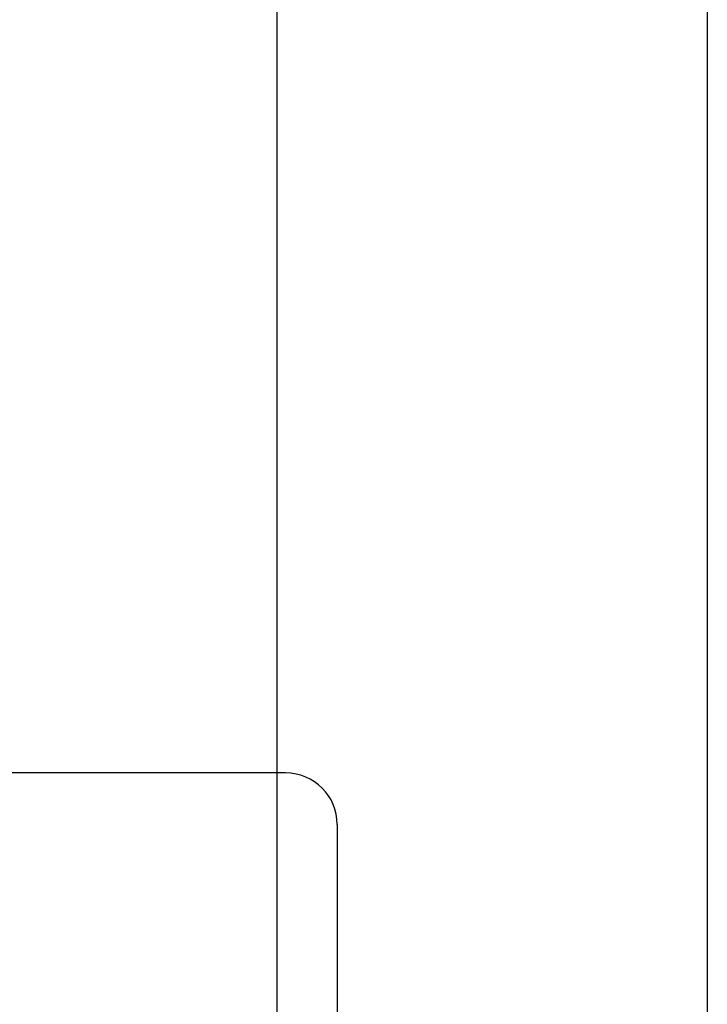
# Model space of a CAD drawing. Header units: inches. Extents: x 0 to 291, y 0 to 188.
# Tile 22 of 94: x 33.08 to 33.28, y 97.139 to 97.425. Entities that reach past the tile are written whole.
import ezdxf

# ---------------------------------------------------------------- set-up
doc = ezdxf.new("R2010")
doc.units = ezdxf.units.IN
doc.header["$LTSCALE"] = 16.01262
doc.header["$MEASUREMENT"] = 0
doc.linetypes.add('HIDDEN', pattern=[0.2, 0.1, -0.1])
doc.layers.add('DEFAULT_2', color=8, linetype='HIDDEN')

msp = doc.modelspace()

# ---------------------------------------------------------------- linework, layer by layer
at = {"layer": 'DEFAULT_2', "color": 8, "linetype": 'HIDDEN'}
for p, q in [((33.15524, 93.73944), (33.15524, 99.23994)), ((33.28024, 98.70694), (33.28024, 94.27244)), ((33.15774, 97.20661), (32.59774, 97.20661)), ((33.17274, 97.19161), (33.17274, 96.22161))]:
    msp.add_line(p, q, dxfattribs=at)
msp.add_arc((33.15774, 97.19161), 0.015, 0, 90, dxfattribs=at)

doc.saveas('drawing.dxf')
